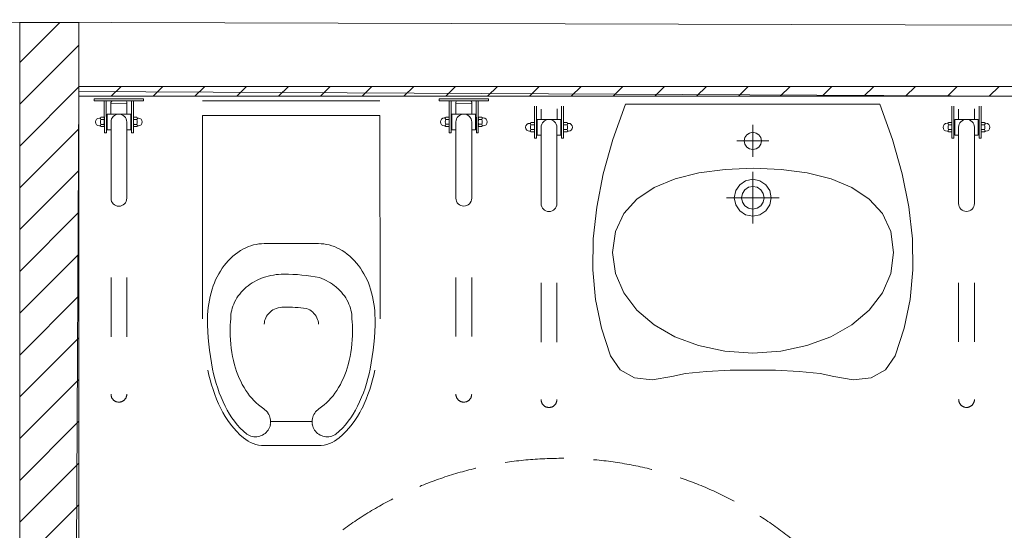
# Model space of a CAD drawing. Header units: millimetres. Extents: x -68772 to 137055, y -73300 to 19650.
# Tile 36 of 212: x 41721 to 43719, y -46203 to -45167. Entities that reach past the tile are written whole.
import ezdxf

# ---------------------------------------------------------------- set-up
doc = ezdxf.new("R2010")
doc.units = ezdxf.units.MM
doc.header["$MEASUREMENT"] = 0
doc.linetypes.add('ACAD_ISO03W100', pattern=[300, 120, -180])
doc.linetypes.add('Przerywana gęsta', pattern=[180, 120, -60])
for name, color, linetype, lineweight in [('A_wyposażenie stałe_Nr_pióra__7', 7, 'Continuous', 5), ('Nowe_A_wyposażenie stałe_Nr_pióra__7', 7, 'Continuous', 5), ('Nowe_Cut Pattern_Nr_pióra__8', 9, 'Continuous', 18), ('Nowe_Panel_Nr_pióra__7', 7, 'Continuous', 5), ('Nowe_Panel_Nr_pióra__93', 7, 'Continuous', 20), ('Walls_Nr_pióra__238', 7, 'Continuous', 13)]:
    doc.layers.add(name, color=color, linetype=linetype, lineweight=lineweight)

msp = doc.modelspace()

# ---------------------------------------------------------------- linework, layer by layer
at = {"layer": 'A_wyposażenie stałe_Nr_pióra__7', "linetype": 'Continuous', "lineweight": 5}
for p, q in [((41971.9, -45327.3), (41871.9, -45327.3)), ((41871.9, -45331.3), (41871.9, -45327.3)), ((41971.9, -45331.3), (41871.9, -45331.3)), ((41892.5, -45396.3), (41892.4, -45331.3)), ((41896.5, -45396.3), (41896.4, -45331.3)), ((41905.8, -45334.5), (41905.8, -45337.5)), ((41905.8, -45337.5), (41938.3, -45337.1)), ((41905.8, -45337.5), (41905.9, -45358.3)), ((41935, -45331.1), (41909, -45331.5)), ((41938.2, -45334.3), (41938.2, -45337.3)), ((41938.2, -45337.1), (41938.2, -45358.3)), ((41947.5, -45396.3), (41947.4, -45331.3)), ((41951.5, -45396.3), (41951.4, -45331.3)), ((41971.9, -45331.3), (41971.9, -45327.3)), ((42451.9, -45331.3), (42091.9, -45331.3)), ((42671.9, -45327.2), (42571.9, -45327.2)), ((42571.9, -45331.2), (42571.9, -45327.2)), ((42671.9, -45331.2), (42571.9, -45331.2)), ((42592.5, -45396.2), (42592.4, -45331.2)), ((42596.5, -45396.2), (42596.4, -45331.2)), ((42605.8, -45334.5), (42605.8, -45337.5)), ((42605.8, -45337.5), (42638.3, -45337)), ((42605.8, -45337.5), (42605.9, -45358.2)), ((42635, -45331.1), (42609, -45331.4)), ((42638.2, -45334.2), (42638.2, -45337.2)), ((42638.2, -45337), (42638.2, -45358.2)), ((42647.5, -45396.2), (42647.4, -45331.2)), ((42651.5, -45396.2), (42651.4, -45331.2)), ((42671.9, -45331.2), (42671.9, -45327.2)), ((42765.5, -45407.1), (42765.5, -45342.1)), ((42769.5, -45407.1), (42769.5, -45342.1)), ((42820.5, -45407.1), (42820.5, -45342.1)), ((42824.5, -45407.1), (42824.5, -45342.1)), ((42950.5, -45338.1), (42924.7, -45410.1)), ((43208.5, -45338.1), (42950.5, -45338.1)), ((43466.6, -45338), (43208.5, -45338.1)), ((43492.4, -45410.1), (43466.6, -45338)), ((43612.8, -45407), (43612.8, -45342)), ((43616.8, -45407), (43616.8, -45342)), ((43667.8, -45407), (43667.8, -45342)), ((43671.8, -45407), (43671.8, -45342)), ((41896.5, -45359.3), (41898, -45359.3)), ((41898, -45358.3), (41898, -45390.3)), ((41898, -45358.3), (41922, -45358.3)), ((41946, -45358.3), (41922, -45358.3)), ((41946, -45358.3), (41946, -45390.3)), ((41947.5, -45359.3), (41946, -45359.3)), ((42091.9, -45361.3), (42092, -45773.8)), ((42091.9, -45361.3), (42451.9, -45361.3)), ((42452, -45773.8), (42451.9, -45361.3)), ((42596.5, -45359.2), (42598, -45359.2)), ((42598, -45358.2), (42598, -45390.2)), ((42598, -45358.2), (42622, -45358.2)), ((42646, -45358.2), (42622, -45358.2)), ((42646, -45358.2), (42646, -45390.2)), ((42647.5, -45359.2), (42646, -45359.2)), ((42778.9, -45348.3), (42778.9, -45369.1)), ((42811.3, -45347.9), (42811.3, -45369.1)), ((43626.2, -45348.2), (43626.3, -45369)), ((43658.6, -45347.8), (43658.6, -45369)), ((41882.5, -45366.3), (41884.6, -45366.3)), ((41882.5, -45382.3), (41884.6, -45382.3)), ((41891.6, -45364.8), (41885.3, -45364.8)), ((41891.6, -45369.6), (41885.3, -45369.6)), ((41891.6, -45379.1), (41885.3, -45379.1)), ((41892.5, -45384.8), (41892.5, -45363.8)), ((41892.5, -45367.2), (41892.5, -45381.4)), ((41896.5, -45369.3), (41898, -45369.3)), ((41896.5, -45379.3), (41898, -45379.3)), ((41906, -45529.3), (41906, -45374.3)), ((41938, -45529.3), (41938, -45374.3)), ((41947.5, -45369.3), (41946, -45369.3)), ((41947.5, -45379.3), (41946, -45379.3)), ((41951.5, -45384.8), (41951.5, -45363.8)), ((41951.5, -45367.2), (41951.5, -45381.4)), ((41952.3, -45364.8), (41958.6, -45364.8)), ((41952.3, -45369.6), (41958.6, -45369.6)), ((41952.3, -45379.1), (41958.6, -45379.1)), ((41961.5, -45366.3), (41959.4, -45366.3)), ((41961.5, -45382.3), (41959.4, -45382.3)), ((42582.5, -45366.2), (42584.6, -45366.2)), ((42582.5, -45382.2), (42584.6, -45382.2)), ((42591.6, -45364.7), (42585.3, -45364.7)), ((42591.6, -45369.5), (42585.3, -45369.5)), ((42591.6, -45379), (42585.3, -45379)), ((42592.5, -45384.7), (42592.5, -45363.7)), ((42592.5, -45367.1), (42592.5, -45381.4)), ((42596.5, -45369.2), (42598, -45369.2)), ((42596.5, -45379.2), (42598, -45379.2)), ((42606, -45529.2), (42606, -45374.2)), ((42638, -45529.2), (42638, -45374.2)), ((42647.5, -45369.2), (42646, -45369.2)), ((42647.5, -45379.2), (42646, -45379.2)), ((42651.5, -45384.7), (42651.5, -45363.7)), ((42651.5, -45367.1), (42651.5, -45381.4)), ((42652.3, -45364.7), (42658.6, -45364.7)), ((42652.3, -45369.5), (42658.6, -45369.5)), ((42652.3, -45379), (42658.6, -45379)), ((42661.5, -45366.2), (42659.4, -45366.2)), ((42661.5, -45382.2), (42659.4, -45382.2)), ((42755.5, -45377.1), (42757.6, -45377.1)), ((42764.7, -45375.6), (42758.3, -45375.6)), ((42764.7, -45380.4), (42758.3, -45380.4)), ((42765.5, -45395.6), (42765.5, -45374.6)), ((42765.5, -45378), (42765.5, -45392.2)), ((42769.5, -45370.1), (42771, -45370.1)), ((42769.5, -45380.1), (42771, -45380.1)), ((42771, -45369.1), (42771, -45401.1)), ((42771, -45369.1), (42795, -45369.1)), ((42819, -45369.1), (42795, -45369.1)), ((42819, -45369.1), (42819, -45401.1)), ((42820.5, -45370.1), (42819, -45370.1)), ((42820.5, -45380.1), (42819, -45380.1)), ((42824.5, -45395.6), (42824.5, -45374.6)), ((42824.5, -45378), (42824.5, -45392.2)), ((42825.3, -45375.6), (42831.7, -45375.6)), ((42825.3, -45380.3), (42831.7, -45380.3)), ((42834.5, -45377.1), (42832.4, -45377.1)), ((43208.5, -45445.3), (43208.5, -45380.3)), ((43602.8, -45377), (43604.9, -45377)), ((43612, -45375.5), (43605.6, -45375.5)), ((43612, -45380.3), (43605.6, -45380.3)), ((43612.8, -45395.5), (43612.8, -45374.5)), ((43612.8, -45377.9), (43612.8, -45392.1)), ((43616.8, -45370), (43618.3, -45370)), ((43616.8, -45380), (43618.3, -45380)), ((43618.3, -45369), (43618.3, -45401)), ((43618.3, -45369), (43642.3, -45369)), ((43666.3, -45369), (43642.3, -45369)), ((43666.3, -45369), (43666.3, -45401)), ((43667.8, -45370), (43666.3, -45370)), ((43667.8, -45380), (43666.3, -45380)), ((43671.8, -45395.5), (43671.8, -45374.5)), ((43671.8, -45377.9), (43671.8, -45392.1)), ((43672.6, -45375.5), (43679, -45375.5)), ((43672.6, -45380.3), (43679, -45380.3)), ((43681.8, -45377), (43679.7, -45377)), ((41891.6, -45383.8), (41885.3, -45383.8)), ((41892.5, -45396.3), (41896.5, -45396.3)), ((41896.5, -45389.3), (41898, -45389.3)), ((41906, -45390.3), (41898, -45390.3)), ((41946, -45390.3), (41938, -45390.3)), ((41947.5, -45389.3), (41946, -45389.3)), ((41951.5, -45396.3), (41947.5, -45396.3)), ((41952.3, -45383.8), (41958.6, -45383.8)), ((42591.6, -45383.7), (42585.3, -45383.7)), ((42592.5, -45396.2), (42596.5, -45396.2)), ((42596.5, -45389.2), (42598, -45389.2)), ((42606, -45390.2), (42598, -45390.2)), ((42646, -45390.2), (42638, -45390.2)), ((42647.5, -45389.2), (42646, -45389.2)), ((42651.5, -45396.2), (42647.5, -45396.2)), ((42652.3, -45383.7), (42658.6, -45383.7)), ((42755.5, -45393.1), (42757.6, -45393.1)), ((42764.7, -45389.9), (42758.3, -45389.9)), ((42764.7, -45394.6), (42758.3, -45394.6)), ((42769.5, -45390.1), (42771, -45390.1)), ((42769.5, -45400.1), (42771, -45400.1)), ((42779, -45401.1), (42771, -45401.1)), ((42779, -45540.1), (42779, -45385.1)), ((42811, -45540.1), (42811, -45385.1)), ((42819, -45401.1), (42811, -45401.1)), ((42820.5, -45390.1), (42819, -45390.1)), ((42820.5, -45400.1), (42819, -45400.1)), ((42825.3, -45389.8), (42831.7, -45389.8)), ((42825.3, -45394.6), (42831.7, -45394.6)), ((42834.5, -45393.1), (42832.4, -45393.1)), ((43192.4, -45406), (43196.2, -45400.4)), ((43196.2, -45400.4), (43201.7, -45396.7)), ((43201.7, -45396.7), (43208.5, -45395.3)), ((43208.5, -45395.3), (43215.3, -45396.7)), ((43215.3, -45396.7), (43220.9, -45400.4)), ((43220.9, -45400.4), (43224.7, -45406)), ((43602.8, -45393), (43604.9, -45393)), ((43612, -45389.8), (43605.6, -45389.8)), ((43612, -45394.5), (43605.6, -45394.5)), ((43616.8, -45390), (43618.3, -45390)), ((43616.8, -45400), (43618.3, -45400)), ((43626.3, -45401), (43618.3, -45401)), ((43626.3, -45540), (43626.3, -45385)), ((43658.3, -45540), (43658.3, -45385)), ((43666.3, -45401), (43658.3, -45401)), ((43667.8, -45390), (43666.3, -45390)), ((43667.8, -45400), (43666.3, -45400)), ((43672.6, -45389.8), (43679, -45389.8)), ((43672.6, -45394.5), (43679, -45394.5)), ((43681.8, -45393), (43679.7, -45393)), ((42765.5, -45407.1), (42769.5, -45407.1)), ((42824.5, -45407.1), (42820.5, -45407.1)), ((42924.7, -45410.1), (42905.1, -45479.7)), ((43176, -45412.8), (43241.1, -45412.8)), ((43191, -45412.8), (43192.4, -45406)), ((43192.4, -45419.6), (43191, -45412.8)), ((43196.2, -45425.2), (43192.4, -45419.6)), ((43224.7, -45419.6), (43220.9, -45425.2)), ((43224.7, -45406), (43226, -45412.8)), ((43226, -45412.8), (43224.7, -45419.6)), ((43512, -45479.7), (43492.4, -45410.1)), ((43612.8, -45407), (43616.8, -45407)), ((43671.8, -45407), (43667.8, -45407)), ((43201.7, -45428.9), (43196.2, -45425.2)), ((43208.5, -45430.3), (43201.7, -45428.9)), ((43215.3, -45428.9), (43208.5, -45430.3)), ((43220.9, -45425.2), (43215.3, -45428.9)), ((42905.1, -45479.7), (42891.7, -45547)), ((43051, -45489.8), (43099.3, -45477.7)), ((43099.3, -45477.7), (43152.5, -45470.7)), ((43152.5, -45470.7), (43209.2, -45468.4)), ((43208.6, -45580.7), (43208.5, -45475.7)), ((43209.2, -45468.4), (43265.9, -45470.7)), ((43265.9, -45470.7), (43319.1, -45477.6)), ((43319.1, -45477.6), (43367.5, -45489.7)), ((43525.4, -45546.9), (43512, -45479.7)), ((43008.6, -45507.3), (43051, -45489.8)), ((43174, -45513.6), (43182, -45501.7)), ((43182, -45501.7), (43194, -45493.6)), ((43194, -45493.6), (43208.5, -45490.7)), ((43208.5, -45490.7), (43223.1, -45493.6)), ((43223.1, -45493.6), (43235, -45501.7)), ((43235, -45501.7), (43243.1, -45513.6)), ((43367.5, -45489.7), (43409.8, -45507.3)), ((42973.5, -45530.7), (43008.6, -45507.3)), ((43171, -45528.2), (43174, -45513.6)), ((43185.5, -45528.2), (43187.4, -45519.3)), ((43187.4, -45519.3), (43192.3, -45511.9)), ((43192.3, -45511.9), (43199.6, -45507)), ((43199.6, -45507), (43208.5, -45505.2)), ((43208.5, -45505.2), (43217.5, -45507)), ((43217.5, -45507), (43224.8, -45511.9)), ((43224.8, -45511.9), (43229.7, -45519.3)), ((43229.7, -45519.3), (43231.6, -45528.2)), ((43243.1, -45513.6), (43246.1, -45528.2)), ((43409.8, -45507.3), (43444.9, -45530.7)), ((42946.9, -45560.3), (42973.5, -45530.7)), ((43262, -45528.2), (43155.1, -45528.2)), ((43174, -45542.8), (43171, -45528.2)), ((43182, -45554.7), (43174, -45542.8)), ((43187.4, -45537.1), (43185.5, -45528.2)), ((43192.3, -45544.5), (43187.4, -45537.1)), ((43229.7, -45537.1), (43224.8, -45544.5)), ((43231.6, -45528.2), (43229.7, -45537.1)), ((43243.1, -45542.8), (43235.1, -45554.7)), ((43246.1, -45528.2), (43243.1, -45542.8)), ((43444.9, -45530.7), (43471.6, -45560.2)), ((42891.7, -45547), (42884.6, -45611.9)), ((42930, -45596.4), (42946.9, -45560.3)), ((43194, -45562.8), (43182, -45554.7)), ((43199.6, -45549.4), (43192.3, -45544.5)), ((43208.6, -45565.7), (43194, -45562.8)), ((43208.6, -45551.2), (43199.6, -45549.4)), ((43217.5, -45549.4), (43208.6, -45551.2)), ((43223.1, -45562.7), (43208.6, -45565.7)), ((43224.8, -45544.5), (43217.5, -45549.4)), ((43235.1, -45554.7), (43223.1, -45562.7)), ((43471.6, -45560.2), (43488.4, -45596.4)), ((43532.5, -45611.8), (43525.4, -45546.9)), ((42924.1, -45639.5), (42930, -45596.4)), ((43488.4, -45596.4), (43494.4, -45639.4)), ((42327, -45621.3), (42217, -45621.3)), ((42884.6, -45611.9), (42883.8, -45674.5)), ((43533.3, -45674.5), (43532.5, -45611.8)), ((42924.1, -45639.5), (42930, -45682.2)), ((43488.4, -45682.2), (43494.4, -45639.4)), ((42883.8, -45674.5), (42889.4, -45734.9)), ((42930, -45682.2), (42946.8, -45721.3)), ((43471.5, -45721.3), (43488.4, -45682.2)), ((43527.7, -45734.9), (43533.3, -45674.5)), ((42946.8, -45721.3), (42973.2, -45756.1)), ((43444.7, -45756.1), (43471.5, -45721.3)), ((42889.4, -45734.9), (42901.4, -45793.2)), ((43515.8, -45793.1), (43527.7, -45734.9)), ((42973.2, -45756.1), (43008.2, -45786)), ((43409.4, -45786), (43444.7, -45756.1)), ((42901.4, -45793.2), (42919.7, -45849.3)), ((43008.2, -45786), (43050.4, -45810.3)), ((43366.9, -45810.3), (43409.4, -45786)), ((43497.4, -45849.2), (43515.8, -45793.1)), ((43050.4, -45810.3), (43098.7, -45828.4)), ((43318.4, -45828.4), (43366.9, -45810.3)), ((43098.7, -45828.4), (43151.8, -45839.8)), ((43151.8, -45839.8), (43208.4, -45843.7)), ((43208.4, -45843.7), (43265.2, -45839.8)), ((43265.2, -45839.8), (43318.4, -45828.4)), ((42919.7, -45849.3), (42939.3, -45877.8)), ((43477.9, -45877.7), (43497.4, -45849.2)), ((42939.3, -45877.8), (42968.7, -45893.9)), ((43072.2, -45885.3), (43114.4, -45881)), ((43114.4, -45881), (43162.6, -45878.4)), ((43162.6, -45878.4), (43208.6, -45878.2)), ((43208.6, -45878.2), (43254.6, -45878.4)), ((43254.6, -45878.4), (43302.7, -45881)), ((43302.7, -45881), (43345, -45885.3)), ((43448.5, -45893.9), (43477.9, -45877.7)), ((42968.7, -45893.9), (43004.6, -45898.2)), ((43004.6, -45898.2), (43044, -45890.9)), ((43044, -45890.9), (43072.2, -45885.3)), ((43345, -45885.3), (43373.2, -45890.8)), ((43373.2, -45890.8), (43412.6, -45898.1)), ((43412.6, -45898.1), (43448.5, -45893.9)), ((42230, -45982.7), (42314, -45982.7)), ((42217, -46031.3), (42327, -46031.3))]:
    msp.add_line(p, q, dxfattribs=at)
at = {"layer": 'A_wyposażenie stałe_Nr_pióra__7', "linetype": 'ACAD_ISO03W100', "lineweight": 5}
for p, q in [((41906, -45390.3), (41906, -45927.2)), ((41938, -45390.3), (41938, -45927.2)), ((42606, -45390.2), (42606, -45927.2)), ((42638, -45390.2), (42638, -45927.2)), ((42779, -45401.1), (42779, -45938)), ((42811, -45401.1), (42811, -45938)), ((43626.3, -45401), (43626.4, -45937.9)), ((43658.3, -45401), (43658.4, -45937.9))]:
    msp.add_line(p, q, dxfattribs=at)
at = {"layer": 'A_wyposażenie stałe_Nr_pióra__7', "linetype": 'Continuous', "lineweight": 5}
for centre, radius, start, end in [((41908.8, -45334.5), 3, 90.8057, 180.8057), ((41935.2, -45334.3), 3, 0.8057, 90.8057), ((42608.8, -45334.4), 3, 90.8057, 180.8057), ((42635.2, -45334.3), 3, 0.8057, 90.8057), ((41922, -45374.3), 16, 0.0057, 180.0057), ((42622, -45374.2), 16, 0.0057, 180.0057), ((41882.5, -45374.3), 8, 90.0057, 270.0057), ((41888.3, -45367.2), 3.87, 142.1265, 217.885), ((41898.7, -45374.3), 14.2, 160.5343, 199.4772), ((41888.3, -45381.4), 3.87, 142.1265, 217.885), ((41888.6, -45367.2), 3.87, 322.1265, 37.885), ((41878.2, -45374.3), 14.2, 340.5343, 19.4772), ((41888.6, -45381.4), 3.87, 322.1265, 37.885), ((41955.3, -45367.2), 3.87, 142.1265, 217.885), ((41965.7, -45374.3), 14.2, 160.5343, 199.4772), ((41955.3, -45381.4), 3.87, 142.1265, 217.885), ((41955.6, -45367.2), 3.87, 322.1265, 37.885), ((41945.2, -45374.3), 14.2, 340.5343, 19.4772), ((41955.6, -45381.4), 3.87, 322.1265, 37.885), ((41961.5, -45374.3), 8, 270.0057, 90.0057), ((42582.5, -45374.2), 8, 90.0057, 270.0057), ((42588.3, -45367.1), 3.87, 142.1265, 217.885), ((42598.7, -45374.2), 14.2, 160.5343, 199.4772), ((42588.3, -45381.4), 3.87, 142.1265, 217.885), ((42588.6, -45367.1), 3.87, 322.1265, 37.885), ((42578.2, -45374.2), 14.2, 340.5343, 19.4772), ((42588.6, -45381.4), 3.87, 322.1265, 37.885), ((42655.3, -45367.1), 3.87, 142.1265, 217.885), ((42665.7, -45374.2), 14.2, 160.5343, 199.4772), ((42655.3, -45381.4), 3.87, 142.1265, 217.885), ((42655.6, -45367.1), 3.87, 322.1265, 37.885), ((42645.2, -45374.2), 14.2, 340.5343, 19.4772), ((42655.6, -45381.4), 3.87, 322.1265, 37.885), ((42661.5, -45374.2), 8, 270.0057, 90.0057), ((42755.5, -45385.1), 8, 90.0057, 270.0057), ((42761.4, -45378), 3.87, 142.1265, 217.885), ((42771.7, -45385.1), 14.2, 160.5343, 199.4772), ((42761.6, -45378), 3.87, 322.1265, 37.885), ((42751.2, -45385.1), 14.2, 340.5343, 19.4772), ((42795, -45385.1), 16, 0.0057, 180.0057), ((42828.4, -45378), 3.87, 142.1265, 217.885), ((42838.7, -45385.1), 14.2, 160.5343, 199.4772), ((42828.6, -45378), 3.87, 322.1265, 37.885), ((42818.2, -45385.1), 14.2, 340.5343, 19.4772), ((42834.5, -45385.1), 8, 270.0057, 90.0057), ((43602.8, -45385), 8, 90.0057, 270.0057), ((43608.7, -45377.9), 3.87, 142.1265, 217.885), ((43619.1, -45385), 14.2, 160.5343, 199.4772), ((43609, -45377.9), 3.87, 322.1265, 37.885), ((43598.6, -45385), 14.2, 340.5343, 19.4772), ((43642.3, -45385), 16, 0.0057, 180.0057), ((43675.7, -45377.9), 3.87, 142.1265, 217.885), ((43686.1, -45385), 14.2, 160.5343, 199.4772), ((43676, -45377.9), 3.87, 322.1265, 37.885), ((43665.6, -45385), 14.2, 340.5343, 19.4772), ((43681.8, -45385), 8, 270.0057, 90.0057), ((42761.4, -45392.2), 3.87, 142.1265, 217.885), ((42761.6, -45392.2), 3.87, 322.1265, 37.885), ((42828.4, -45392.2), 3.87, 142.1265, 217.885), ((42828.6, -45392.2), 3.87, 322.1265, 37.885), ((43608.7, -45392.1), 3.87, 142.1265, 217.885), ((43609, -45392.1), 3.87, 322.1265, 37.885), ((43675.7, -45392.1), 3.87, 142.1265, 217.885), ((43676, -45392.1), 3.87, 322.1265, 37.885), ((41922, -45529.3), 16, 180.0057, 0.0057), ((42622, -45529.2), 16, 180.0057, 0.0057), ((42795, -45540.1), 16, 180.0057, 0.0057), ((43642.3, -45540), 16, 180.0057, 0.0057), ((42217, -45709.1), 87.8, 90.0057, 118.7768), ((42327, -45709.1), 87.8, 61.2347, 90.0057), ((42234.1, -45740.2), 123.3, 118.7768, 142.9765), ((42309.9, -45740.2), 123.3, 37.035, 61.2347), ((42261, -45760.5), 157, 142.9765, 162.6536), ((42283, -45760.5), 157, 17.3579, 37.035), ((42250.5, -45793.3), 108.9, 109.1381, 129.9527), ((42257, -45811.9), 128.6, 90.0057, 109.1381), ((42257.2, -46051.6), 368.3, 78.7338, 90.0314), ((42293.5, -45793.3), 108.9, 50.0588, 70.8734), ((42303.4, -45773.8), 201.4, 162.6536, 180.0057), ((42240.5, -45781.4), 93.3, 129.9527, 153.6901), ((42303.4, -45781.4), 93.3, 26.3213, 50.0588), ((42240.5, -45773.8), 201.4, 0.0057, 17.3579), ((42225.2, -45773.8), 76.2, 153.6901, 180.0057), ((42318.8, -45773.8), 76.2, 0.0057, 26.3213), ((42252.2, -45787.2), 35.7, 131.1687, 154.6555), ((42255.1, -45790.5), 40.1, 109.9133, 131.1687), ((42257, -45795.7), 45.7, 90.0057, 109.9133), ((42257.2, -46129.1), 379, 83.1274, 90.0286), ((42288.9, -45790.5), 40.1, 48.8428, 70.0982), ((42291.8, -45787.2), 35.7, 25.356, 48.8428), ((42620.9, -45773.7), 519, 180.0057, 191.3749), ((42411.6, -45799.4), 263.9, 174.4414, 180.0057), ((42247.7, -45785.1), 30.7, 154.6555, 180.0057), ((42296.3, -45785.1), 30.7, 0.0057, 25.356), ((42132.3, -45799.4), 263.9, 0.0057, 5.57), ((41923, -45773.8), 519, 348.6366, 0.0057), ((42411.6, -45799.4), 263.9, 180.0057, 194.9036), ((42132.3, -45799.4), 263.9, 345.1079, 0.0057), ((42420.8, -45814), 324.8, 191.3749, 205.8994), ((42420.8, -45814), 314.8, 191.3749, 205.8994), ((42335.4, -45819.6), 185, 194.9036, 212.7174), ((42208.5, -45819.7), 185, 327.2941, 345.1079), ((42123.2, -45814), 314.8, 334.1121, 348.6366), ((42123.2, -45814), 324.8, 334.1121, 348.6366), ((42287.3, -45850.6), 127.8, 212.7174, 236.1143), ((42256.7, -45850.6), 127.8, 303.8971, 327.2941), ((42294.9, -45875.1), 184.9, 205.8994, 229.5323), ((42294.9, -45875.1), 174.9, 205.8994, 229.5323), ((42198.3, -45983), 31.7, 33.8368, 56.1143), ((42345.7, -45983), 31.7, 123.8971, 146.1746), ((42249, -45875.1), 174.9, 310.4792, 334.1121), ((42249, -45875.1), 184.9, 310.4792, 334.1121), ((42198.6, -45982.8), 31.3, 11.4302, 33.8368), ((42198.9, -45982.7), 31, 348.8386, 11.4302), ((42345.1, -45982.7), 31, 168.5813, 191.1729), ((42345.4, -45982.8), 31.3, 146.1746, 168.5813), ((42199.3, -45982.8), 30.7, 303.3901, 326.1143), ((42199.3, -45982.8), 30.7, 326.1143, 348.8386), ((42344.7, -45982.8), 30.7, 191.1729, 213.8971), ((42344.7, -45982.8), 30.7, 213.8971, 236.6214), ((42217, -45966.5), 64.8, 229.5323, 270.0057), ((42199.1, -45981.9), 31.7, 236.1143, 258.3918), ((42199, -45982.2), 31.3, 258.3918, 280.7984), ((42199.1, -45982.5), 31, 280.7984, 303.3901), ((42327, -45966.5), 64.8, 270.0057, 310.4792), ((42344.9, -45982.5), 31, 236.6214, 259.213), ((42345, -45982.2), 31.3, 259.213, 281.6196), ((42344.9, -45981.8), 31.7, 281.6196, 303.8971)]:
    msp.add_arc(centre, radius, start, end, dxfattribs=at)
at = {"layer": 'A_wyposażenie stałe_Nr_pióra__7', "linetype": 'ACAD_ISO03W100', "lineweight": 5}
for centre in [(41922, -45927.2), (42622, -45927.2), (42795, -45938), (43642.4, -45937.9)]:
    msp.add_arc(centre, 16, 180.0057, 0.0057, dxfattribs=at)
at = {"layer": 'Nowe_A_wyposażenie stałe_Nr_pióra__7', "linetype": 'Przerywana gęsta', "lineweight": 5}
msp.add_circle((42820, -46807.2), 750, dxfattribs=at)
at = {"layer": 'Nowe_Cut Pattern_Nr_pióra__8', "linetype": 'Continuous', "lineweight": 18}
for p, q in [((41720.7, -45172.1), (40210.4, -45166.9)), ((41720.7, -48201.5), (41720.7, -45172.1)), ((41840.7, -45312.1), (41825.5, -48193.5)), ((43746.9, -45322.1), (41840.7, -45312.1))]:
    msp.add_line(p, q, dxfattribs=at)
at = {"layer": 'Nowe_Panel_Nr_pióra__7', "linetype": 'Continuous', "lineweight": 5}
for p, q in [((41720.7, -45253.5), (41802.1, -45172.1)), ((41720.7, -45338.3), (41840.7, -45218.3)), ((41720.7, -45423.2), (41840.7, -45303.2)), ((41840.7, -45303.2), (41841.8, -45302.1)), ((41906.6, -45322.1), (41926.6, -45302.1)), ((41991.5, -45322.1), (42011.5, -45302.1)), ((42076.3, -45322.1), (42096.3, -45302.1)), ((42161.2, -45322.1), (42181.2, -45302.1)), ((42246, -45322.1), (42266, -45302.1)), ((42330.9, -45322.1), (42350.9, -45302.1)), ((42415.7, -45322.1), (42435.7, -45302.1)), ((42500.6, -45322.1), (42520.6, -45302.1)), ((42585.4, -45322.1), (42605.4, -45302.1)), ((42670.3, -45322.1), (42690.3, -45302.1)), ((42755.1, -45322.1), (42775.1, -45302.1)), ((42840, -45322.1), (42860, -45302.1)), ((42924.9, -45322.1), (42944.9, -45302.1)), ((43009.7, -45322.1), (43029.7, -45302.1)), ((43094.6, -45322.1), (43114.6, -45302.1)), ((43179.4, -45322.1), (43199.4, -45302.1)), ((43264.3, -45322.1), (43284.3, -45302.1)), ((43349.1, -45322.1), (43369.1, -45302.1)), ((43434, -45322.1), (43454, -45302.1)), ((43518.8, -45322.1), (43538.8, -45302.1)), ((43603.7, -45322.1), (43623.7, -45302.1)), ((43688.5, -45322.1), (43708.5, -45302.1)), ((41720.7, -45508), (41840.7, -45388)), ((41720.7, -45592.9), (41840.7, -45472.9)), ((41720.7, -45677.7), (41840.7, -45557.7)), ((41720.7, -45762.6), (41840.7, -45642.6)), ((41720.7, -45847.5), (41840.7, -45727.5)), ((41720.7, -45932.3), (41840.7, -45812.3)), ((41720.7, -46017.2), (41840.7, -45897.2)), ((41720.7, -46102), (41840.7, -45982)), ((41720.7, -46186.9), (41840.7, -46066.9)), ((41720.7, -46271.7), (41840.7, -46151.7))]:
    msp.add_line(p, q, dxfattribs=at)
at = {"layer": 'Nowe_Panel_Nr_pióra__93', "linetype": 'Continuous', "lineweight": 20}
for p, q in [((41840.7, -45172.1), (41720.7, -45172.1)), ((41720.7, -45172.1), (41720.7, -48201.5)), ((41840.7, -48201.5), (41840.7, -45172.1)), ((43746.9, -45302.1), (41840.7, -45302.1)), ((41840.7, -45302.1), (41840.7, -45322.1)), ((41840.7, -45322.1), (43746.9, -45322.1))]:
    msp.add_line(p, q, dxfattribs=at)
at = {"layer": 'Walls_Nr_pióra__238', "linetype": 'Continuous', "lineweight": 13}
msp.add_line((40040.4, -45166.6), (43748, -45177.6), dxfattribs=at)

doc.saveas('drawing.dxf')
